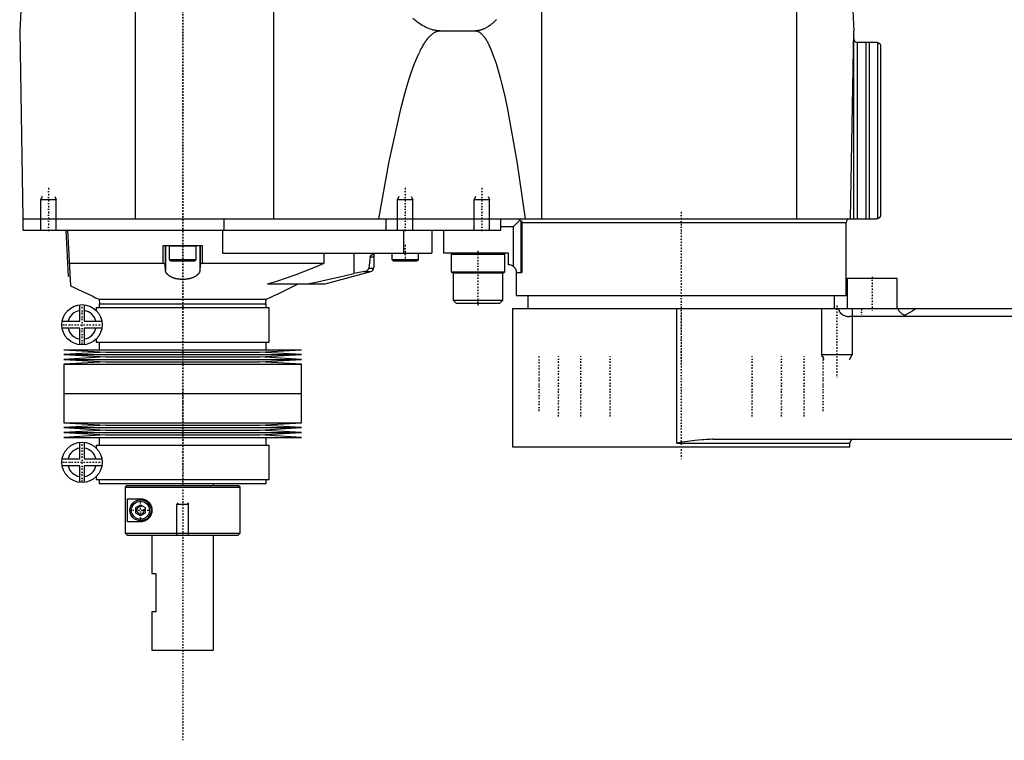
# Model space of a CAD drawing. Extents: x -342 to 171, y -1 to 583.
# Tile 1 of 3: x -342 to -86, y 67 to 254. Entities that reach past the tile are written whole.
import ezdxf

# ---------------------------------------------------------------- set-up
doc = ezdxf.new("R2010")
doc.units = 0
doc.linetypes.add('CENTER', pattern=[1.5, 0.45, -0.5, 0.05, -0.5])
for name, color, linetype in [('AM_0', 7, 'CONTINUOUS'), ('AM_10', 7, 'CONTINUOUS'), ('AM_7', 7, 'CENTER')]:
    doc.layers.add(name, color=color, linetype=linetype)

msp = doc.modelspace()

# ---------------------------------------------------------------- linework, layer by layer
at = {"layer": 'AM_0', "color": 7, "linetype": 'CONTINUOUS'}
for p, q in [((-132.14, 387.81), (-125, 251.5)), ((-276.23, 202.5), (-276.23, 373.93)), ((-312.3, 202.5), (-312.3, 343.66)), ((-339.28, 312.91), (-342.5, 251.5)), ((-206.35, 202.5), (-206.35, 280.58)), ((-139.87, 202.5), (-139.87, 257.5)), ((-342.5, 251.5), (-341.64, 202.5)), ((-232.83, 251.5), (-223.73, 251.5)), ((-125.86, 202.5), (-125, 251.5)), ((-124.98, 202.5), (-124.98, 249.17)), ((-124.11, 248.5), (-124.11, 202.5)), ((-124.03, 248.5), (-119, 248.5)), ((-121.86, 248.5), (-121.86, 202.5)), ((-120.95, 248.5), (-120.95, 202.5)), ((-118.86, 248.49), (-118.86, 202.51)), ((-118, 247.5), (-118, 203.5)), ((-341.64, 202.5), (-341.64, 199.5)), ((-341.64, 202.5), (-119, 202.5)), ((-289.22, 199.5), (-289.22, 202.5)), ((-247, 202.5), (-247, 199.5)), ((-217, 199.5), (-217, 202.5)), ((-217, 200.5), (-213.7, 200.5)), ((-212.08, 202.12), (-213.7, 200.5)), ((-213.7, 190.02), (-213.7, 200.5)), ((-211.7, 188.5), (-211.7, 201.99)), ((-211.57, 201.5), (-127, 201.5)), ((-211.57, 201.5), (-211.57, 188.5)), ((-127, 184.5), (-127, 201.5)), ((-341.64, 199.5), (-217, 199.5)), ((-333, 199.5), (-333.01, 199.51)), ((-330, 199.5), (-330.5, 199.47)), ((-330.5, 199.47), (-329.87, 187.49)), ((-330, 199.5), (-329.24, 185.05)), ((-289.65, 199.5), (-289.65, 193.5)), ((-242.45, 199.5), (-242.45, 193.5)), ((-235, 199.5), (-235, 193.5)), ((-232, 199.5), (-232, 193.5)), ((-305.09, 190.89), (-305.09, 195.5)), ((-305.09, 195.5), (-294.91, 195.5)), ((-304.57, 195.5), (-304.57, 190.4)), ((-304.5, 195.5), (-304.5, 189.07)), ((-303.5, 195.4), (-303.5, 191.9)), ((-303.5, 195.4), (-296.5, 195.4)), ((-296.5, 191.9), (-296.5, 195.4)), ((-295.5, 195.5), (-295.5, 189.07)), ((-295.43, 195.5), (-295.43, 190.4)), ((-294.91, 195.5), (-294.91, 190.89)), ((-289.65, 193.5), (-235, 193.5)), ((-263.1, 190.89), (-263.1, 193.5)), ((-255.34, 193.5), (-255.34, 188.2)), ((-251.1, 192.57), (-251.47, 189.63)), ((-251.1, 192.57), (-250.19, 192.57)), ((-250.19, 193.5), (-250.19, 189.77)), ((-245.5, 193.5), (-245.5, 191.9)), ((-238.5, 191.9), (-238.5, 193.5)), ((-215, 193.5), (-232, 193.5)), ((-229.8, 193.5), (-230, 193.3)), ((-230, 193.3), (-230, 188.7)), ((-230, 193.3), (-216, 193.3)), ((-216, 193.3), (-216.2, 193.5)), ((-216, 188.7), (-216, 193.3)), ((-215, 190.5), (-215, 193.5)), ((-329.55, 190.89), (-305.09, 190.89)), ((-304.5, 189.07), (-304.57, 190.4)), ((-303.5, 191.9), (-303.1, 191.5)), ((-303.5, 191.9), (-296.5, 191.9)), ((-303.1, 191.5), (-296.9, 191.5)), ((-296.9, 191.5), (-296.5, 191.9)), ((-295.43, 190.4), (-295.5, 189.07)), ((-294.91, 190.89), (-263.1, 190.89)), ((-245.5, 191.9), (-245.1, 191.5)), ((-245.5, 191.9), (-238.5, 191.9)), ((-245.1, 191.5), (-238.9, 191.5)), ((-238.9, 191.5), (-238.5, 191.9)), ((-329.37, 187.52), (-329.87, 187.49)), ((-262.87, 185.54), (-250.94, 188.73)), ((-252.63, 188.73), (-255.34, 188.2)), ((-252.63, 188.73), (-250.94, 188.73)), ((-251.47, 189.63), (-250.2, 189.63)), ((-250.2, 189.63), (-250.19, 189.77)), ((-230, 188.7), (-229.8, 188.5)), ((-230, 188.7), (-216, 188.7)), ((-229.8, 188.5), (-216.2, 188.5)), ((-229.4, 188.5), (-229.5, 188.4)), ((-229.5, 188.4), (-229.5, 181.3)), ((-229.5, 188.4), (-216.5, 188.4)), ((-216.5, 188.4), (-216.6, 188.5)), ((-216.5, 181.3), (-216.5, 188.4)), ((-216.2, 188.5), (-216, 188.7)), ((-213, 188.5), (-213, 182.5)), ((-213, 188.5), (-211.57, 188.5)), ((-277.92, 185.5), (-263.13, 185.5)), ((-267.83, 185.5), (-267.5, 185.54)), ((-267.5, 185.54), (-262.87, 185.54)), ((-263.13, 185.5), (-262.87, 185.54)), ((-126.7, 187), (-126.7, 179)), ((-126.7, 187), (-113.7, 187)), ((-113.7, 179), (-113.7, 187)), ((-213, 182.5), (-127.03, 182.5)), ((-210, 182.5), (-210, 179)), ((-130, 179), (-130, 182.5)), ((-127.03, 184.5), (-127, 184.5)), ((-127.03, 182.5), (-127.03, 184.5)), ((-326.85, 175.76), (-326.85, 180.08)), ((-325.65, 180.08), (-325.65, 175.76)), ((-321.75, 180.36), (-321.75, 179.36)), ((-321.75, 180.36), (-278.25, 180.36)), ((-321.74, 181.5), (-321.72, 180.36)), ((-321.74, 181.5), (-278.26, 181.5)), ((-278.28, 180.36), (-278.26, 181.5)), ((-278.25, 179.36), (-278.25, 180.36)), ((-229.5, 181.3), (-228.7, 180.5)), ((-229.5, 181.3), (-216.5, 181.3)), ((-228.7, 180.5), (-217.3, 180.5)), ((-217.3, 180.5), (-216.5, 181.3)), ((-322.55, 179.36), (-322.55, 178.58)), ((-322.55, 179.36), (-277.45, 179.36)), ((-277.45, 170.36), (-277.45, 179.36)), ((-214, 179), (-214, 143)), ((48.5, 179), (-214, 179)), ((-171.16, 144), (-171.16, 179)), ((-331.42, 175.76), (-326.85, 175.76)), ((-325.65, 175.76), (-321.08, 175.76)), ((-55.82, 177), (-126.09, 177)), ((-326.85, 173.96), (-331.42, 173.96)), ((-326.85, 169.64), (-326.85, 173.96)), ((-325.65, 173.96), (-325.65, 169.64)), ((-321.08, 173.96), (-325.65, 173.96)), ((-322.55, 171.14), (-322.55, 170.36)), ((-322.55, 170.36), (-277.45, 170.36)), ((-321.75, 170.36), (-321.75, 168.36)), ((-278.25, 168.36), (-278.25, 170.36)), ((-331, 168.36), (-320, 167.72)), ((-331, 168.36), (-269, 168.36)), ((-320, 167.72), (-331, 167.09)), ((-331, 167.09), (-320, 166.46)), ((-331, 167.09), (-269, 167.09)), ((-320, 167.72), (-280, 167.72)), ((-280, 167.72), (-269, 168.36)), ((-269, 167.09), (-280, 167.72)), ((-280, 166.46), (-269, 167.09)), ((-320, 166.46), (-331, 165.82)), ((-331, 165.82), (-320, 165.19)), ((-331, 165.82), (-269, 165.82)), ((-320, 165.19), (-331, 164.55)), ((-331, 164.55), (-331, 156.93)), ((-331, 164.55), (-269, 164.55)), ((-320, 166.46), (-280, 166.46)), ((-320, 165.19), (-280, 165.19)), ((-269, 165.82), (-280, 166.46)), ((-280, 165.19), (-269, 165.82)), ((-269, 164.55), (-280, 165.19)), ((-269, 156.93), (-269, 164.55)), ((-331, 156.93), (-269, 156.93)), ((-331, 156.93), (-331, 149.31)), ((-331, 156.93), (-269, 156.93)), ((-269, 149.31), (-269, 156.93)), ((-331, 149.31), (-320, 148.68)), ((-331, 149.31), (-269, 149.31)), ((-280, 148.68), (-269, 149.31)), ((-320, 148.68), (-331, 148.04)), ((-331, 148.04), (-320, 147.41)), ((-331, 148.04), (-269, 148.04)), ((-320, 147.41), (-331, 146.77)), ((-331, 146.77), (-320, 146.13)), ((-331, 146.77), (-269, 146.77)), ((-320, 148.68), (-280, 148.68)), ((-320, 147.41), (-280, 147.41)), ((-269, 148.04), (-280, 148.68)), ((-280, 147.41), (-269, 148.04)), ((-269, 146.77), (-280, 147.41)), ((-280, 146.13), (-269, 146.77)), ((-320, 146.13), (-331, 145.5)), ((-331, 145.5), (-269, 145.5)), ((-326.85, 139.9), (-326.85, 144.22)), ((-325.65, 144.22), (-325.65, 139.9)), ((-321.75, 145.5), (-321.75, 143.5)), ((-320, 146.13), (-280, 146.13)), ((-269, 145.5), (-280, 146.13)), ((-278.25, 143.5), (-278.25, 145.5)), ((-171.16, 144), (-126, 144)), ((-161.73, 145), (-53.12, 145)), ((-126, 143), (-126, 144)), ((-322.55, 143.5), (-322.55, 142.72)), ((-322.55, 143.5), (-277.45, 143.5)), ((-277.45, 134.5), (-277.45, 143.5)), ((-214, 143), (-126, 143)), ((-331.42, 139.9), (-326.85, 139.9)), ((-325.65, 139.9), (-321.08, 139.9)), ((-326.85, 138.1), (-331.42, 138.1)), ((-326.85, 133.78), (-326.85, 138.1)), ((-325.65, 138.1), (-325.65, 133.78)), ((-321.08, 138.1), (-325.65, 138.1)), ((-322.55, 135.28), (-322.55, 134.5)), ((-322.55, 134.5), (-277.45, 134.5)), ((-321.75, 134.5), (-321.75, 133.5)), ((-278.25, 133.5), (-278.25, 134.5)), ((-321.75, 133.5), (-278.25, 133.5)), ((-314.48, 133), (-314.98, 132.5)), ((-314.98, 132.5), (-285, 132.5)), ((-314.98, 132.5), (-314.98, 120.5)), ((-314.48, 133), (-285.5, 133)), ((-292, 133), (-292, 133.5)), ((-285, 132.5), (-285.5, 133)), ((-285, 120.5), (-285, 132.5)), ((-314.39, 129.5), (-311, 129.5)), ((-314.39, 123.5), (-314.39, 129.5)), ((-312.25, 127.22), (-311, 127.94)), ((-312.25, 125.78), (-312.25, 127.22)), ((-311, 127.94), (-309.75, 127.22)), ((-309.75, 127.22), (-309.75, 125.78)), ((-311, 123.5), (-314.39, 123.5)), ((-311, 125.06), (-312.25, 125.78)), ((-309.75, 125.78), (-311, 125.06)), ((-314.98, 120.5), (-285, 120.5)), ((-314.48, 120), (-314.98, 120.5)), ((-314.48, 120), (-285.5, 120)), ((-308, 120), (-308, 110)), ((-292, 90), (-292, 120)), ((-285.5, 120), (-285, 120.5)), ((-308, 110), (-307, 110)), ((-307, 110), (-307, 100)), ((-308, 100), (-308, 90)), ((-307, 100), (-308, 100)), ((-308, 90), (-292, 90))]:
    msp.add_line(p, q, dxfattribs=at)
for points in [[(-232.83, 251.5, 0), (-233.03, 251.5, 0), (-233.44, 251.52, 0), (-233.85, 251.57, 0), (-234.05, 251.6, 0), (-234.26, 251.63, 0), (-234.66, 251.71, 0), (-235.07, 251.82, 0), (-235.48, 251.95, 0), (-235.89, 252.09, 0), (-236.3, 252.26, 0), (-236.5, 252.36, 0), (-236.7, 252.45, 0), (-237.11, 252.67, 0), (-237.52, 252.9, 0), (-237.93, 253.15, 0), (-238.33, 253.43, 0), (-238.74, 253.72, 0), (-238.94, 253.88, 0), (-239.15, 254.04, 0), (-239.55, 254.38, 0), (-239.96, 254.74, 0)], [(-218.15, 254.47, 0), (-218.31, 254.3, 0), (-218.39, 254.22, 0), (-218.48, 254.14, 0), (-218.64, 253.98, 0), (-218.8, 253.82, 0), (-218.96, 253.68, 0), (-219.12, 253.53, 0), (-219.28, 253.39, 0), (-219.36, 253.32, 0), (-219.44, 253.26, 0), (-219.61, 253.13, 0), (-219.77, 253, 0), (-219.93, 252.88, 0), (-220.09, 252.77, 0), (-220.25, 252.66, 0), (-220.33, 252.6, 0), (-220.41, 252.55, 0), (-220.58, 252.45, 0), (-220.74, 252.36, 0), (-220.82, 252.31, 0), (-220.9, 252.27, 0), (-221.06, 252.18, 0), (-221.22, 252.1, 0), (-221.3, 252.06, 0), (-221.38, 252.03, 0), (-221.55, 251.96, 0), (-221.71, 251.89, 0), (-221.87, 251.83, 0), (-222.03, 251.78, 0), (-222.19, 251.73, 0), (-222.27, 251.7, 0), (-222.36, 251.68, 0), (-222.52, 251.64, 0), (-222.68, 251.61, 0), (-222.84, 251.58, 0), (-223, 251.55, 0), (-223.16, 251.53, 0), (-223.24, 251.52, 0), (-223.33, 251.52, 0), (-223.49, 251.51, 0), (-223.65, 251.5, 0), (-223.73, 251.5, 0)], [(-248.83, 202.5, 0), (-246.17, 217.46, 0), (-243.06, 231.49, 0), (-242.17, 234.82, 0), (-241.28, 237.84, 0), (-240.84, 239.24, 0), (-240.39, 240.57, 0), (-239.51, 242.99, 0), (-238.62, 245.11, 0), (-238.1, 246.2, 0), (-237.95, 246.5, 0), (-237.8, 246.78, 0), (-237.73, 246.92, 0), (-237.65, 247.06, 0), (-237.5, 247.33, 0), (-237.36, 247.59, 0), (-237.21, 247.84, 0), (-237.06, 248.08, 0), (-236.91, 248.32, 0), (-236.84, 248.43, 0), (-236.76, 248.55, 0), (-236.61, 248.77, 0), (-236.47, 248.98, 0), (-236.32, 249.18, 0), (-236.17, 249.37, 0), (-236.02, 249.56, 0), (-235.95, 249.65, 0), (-235.87, 249.73, 0), (-235.72, 249.9, 0), (-235.58, 250.06, 0), (-235.5, 250.14, 0), (-235.43, 250.21, 0), (-235.28, 250.36, 0), (-235.13, 250.49, 0), (-235.06, 250.55, 0), (-234.98, 250.62, 0), (-234.83, 250.73, 0), (-234.68, 250.84, 0), (-234.54, 250.94, 0), (-234.39, 251.04, 0), (-234.24, 251.12, 0), (-234.17, 251.16, 0), (-234.09, 251.2, 0), (-233.94, 251.26, 0), (-233.79, 251.32, 0), (-233.65, 251.37, 0), (-233.5, 251.41, 0), (-233.35, 251.45, 0), (-233.28, 251.46, 0), (-233.2, 251.47, 0), (-233.05, 251.49, 0), (-232.9, 251.5, 0), (-232.83, 251.5, 0)], [(-223.73, 251.5, 0), (-223.67, 251.5, 0), (-223.55, 251.49, 0), (-223.43, 251.47, 0), (-223.37, 251.46, 0), (-223.31, 251.45, 0), (-223.19, 251.41, 0), (-223.06, 251.37, 0), (-222.94, 251.32, 0), (-222.82, 251.26, 0), (-222.7, 251.2, 0), (-222.64, 251.16, 0), (-222.58, 251.12, 0), (-222.46, 251.04, 0), (-222.34, 250.94, 0), (-222.22, 250.84, 0), (-222.1, 250.73, 0), (-221.97, 250.62, 0), (-221.91, 250.55, 0), (-221.85, 250.49, 0), (-221.73, 250.35, 0), (-221.61, 250.21, 0), (-221.55, 250.14, 0), (-221.49, 250.06, 0), (-221.37, 249.9, 0), (-221.25, 249.73, 0), (-221.19, 249.64, 0), (-221.13, 249.56, 0), (-221.01, 249.37, 0), (-220.88, 249.18, 0), (-220.76, 248.97, 0), (-220.64, 248.76, 0), (-220.52, 248.55, 0), (-220.46, 248.43, 0), (-220.4, 248.32, 0), (-220.28, 248.08, 0), (-220.16, 247.84, 0), (-219.73, 246.92, 0), (-219.01, 245.1, 0), (-218.28, 242.98, 0), (-217.56, 240.56, 0), (-217.2, 239.24, 0), (-216.83, 237.84, 0), (-216.11, 234.81, 0), (-215.38, 231.48, 0), (-212.85, 217.46, 0), (-210.69, 202.5, 0)], [(-124.98, 249.17, 0), (-124.98, 249.17, 0), (-124.98, 249.17, 0), (-124.98, 249.17, 0), (-124.98, 249.16, 0), (-124.98, 249.16, 0), (-124.97, 249.16, 0), (-124.97, 249.16, 0), (-124.97, 249.15, 0), (-124.97, 249.15, 0), (-124.97, 249.14, 0), (-124.97, 249.14, 0), (-124.97, 249.14, 0), (-124.96, 249.13, 0), (-124.96, 249.13, 0), (-124.96, 249.12, 0), (-124.96, 249.11, 0), (-124.95, 249.11, 0), (-124.95, 249.1, 0), (-124.95, 249.1, 0), (-124.95, 249.09, 0), (-124.95, 249.09, 0), (-124.94, 249.08, 0), (-124.94, 249.08, 0), (-124.94, 249.07, 0), (-124.94, 249.07, 0), (-124.93, 249.06, 0), (-124.93, 249.06, 0), (-124.93, 249.05, 0), (-124.92, 249.04, 0), (-124.91, 249.02, 0), (-124.88, 248.97, 0), (-124.85, 248.92, 0), (-124.81, 248.87, 0), (-124.77, 248.82, 0), (-124.74, 248.79, 0), (-124.72, 248.77, 0), (-124.69, 248.74, 0), (-124.68, 248.74, 0), (-124.67, 248.73, 0), (-124.67, 248.72, 0), (-124.66, 248.72, 0), (-124.65, 248.71, 0), (-124.64, 248.71, 0), (-124.63, 248.7, 0), (-124.62, 248.69, 0), (-124.61, 248.68, 0), (-124.61, 248.68, 0), (-124.6, 248.68, 0), (-124.59, 248.67, 0), (-124.58, 248.66, 0), (-124.57, 248.66, 0), (-124.56, 248.65, 0), (-124.55, 248.64, 0), (-124.54, 248.64, 0), (-124.54, 248.64, 0), (-124.53, 248.63, 0), (-124.52, 248.62, 0), (-124.5, 248.62, 0), (-124.49, 248.61, 0), (-124.48, 248.6, 0), (-124.47, 248.6, 0), (-124.47, 248.6, 0), (-124.46, 248.59, 0), (-124.44, 248.59, 0), (-124.43, 248.58, 0), (-124.42, 248.58, 0), (-124.41, 248.57, 0), (-124.4, 248.57, 0), (-124.39, 248.57, 0), (-124.38, 248.56, 0), (-124.37, 248.56, 0), (-124.36, 248.55, 0), (-124.35, 248.55, 0), (-124.34, 248.55, 0), (-124.33, 248.54, 0), (-124.32, 248.54, 0), (-124.31, 248.54, 0), (-124.3, 248.54, 0), (-124.29, 248.53, 0), (-124.27, 248.53, 0), (-124.26, 248.53, 0), (-124.25, 248.52, 0), (-124.24, 248.52, 0), (-124.23, 248.52, 0), (-124.22, 248.52, 0), (-124.2, 248.51, 0), (-124.19, 248.51, 0), (-124.18, 248.51, 0), (-124.16, 248.51, 0), (-124.16, 248.51, 0), (-124.15, 248.51, 0), (-124.13, 248.5, 0), (-124.12, 248.5, 0), (-124.11, 248.5, 0)], [(-124.11, 248.5, 0), (-124.1, 248.5, 0), (-124.07, 248.5, 0), (-124.05, 248.5, 0), (-124.03, 248.5, 0)], [(-119, 248.5, 0), (-118.98, 248.5, 0), (-118.93, 248.5, 0), (-118.88, 248.49, 0), (-118.86, 248.49, 0)], [(-118.86, 248.49, 0), (-118.85, 248.49, 0), (-118.84, 248.49, 0), (-118.82, 248.48, 0), (-118.82, 248.48, 0), (-118.81, 248.48, 0), (-118.79, 248.48, 0), (-118.78, 248.47, 0), (-118.76, 248.47, 0), (-118.75, 248.47, 0), (-118.73, 248.46, 0), (-118.72, 248.46, 0), (-118.72, 248.46, 0), (-118.7, 248.45, 0), (-118.69, 248.45, 0), (-118.67, 248.45, 0), (-118.66, 248.44, 0), (-118.64, 248.43, 0), (-118.64, 248.43, 0), (-118.63, 248.43, 0), (-118.62, 248.42, 0), (-118.6, 248.42, 0), (-118.6, 248.41, 0), (-118.59, 248.41, 0), (-118.57, 248.41, 0), (-118.56, 248.4, 0), (-118.55, 248.4, 0), (-118.55, 248.39, 0), (-118.54, 248.39, 0), (-118.52, 248.38, 0), (-118.51, 248.37, 0), (-118.5, 248.36, 0), (-118.49, 248.36, 0), (-118.48, 248.35, 0), (-118.47, 248.35, 0), (-118.46, 248.34, 0), (-118.45, 248.34, 0), (-118.44, 248.33, 0), (-118.43, 248.32, 0), (-118.42, 248.31, 0), (-118.41, 248.31, 0), (-118.41, 248.3, 0), (-118.39, 248.3, 0), (-118.38, 248.29, 0), (-118.37, 248.28, 0), (-118.36, 248.27, 0), (-118.35, 248.26, 0), (-118.35, 248.26, 0), (-118.34, 248.25, 0), (-118.33, 248.25, 0), (-118.32, 248.24, 0), (-118.31, 248.23, 0), (-118.3, 248.22, 0), (-118.3, 248.21, 0), (-118.29, 248.21, 0), (-118.29, 248.2, 0), (-118.28, 248.19, 0), (-118.27, 248.18, 0), (-118.24, 248.15, 0), (-118.21, 248.12, 0), (-118.19, 248.09, 0), (-118.15, 248.03, 0), (-118.11, 247.96, 0), (-118.08, 247.9, 0), (-118.06, 247.83, 0), (-118.04, 247.8, 0), (-118.04, 247.78, 0), (-118.04, 247.77, 0), (-118.04, 247.77, 0), (-118.03, 247.76, 0), (-118.03, 247.75, 0), (-118.03, 247.74, 0), (-118.03, 247.73, 0), (-118.03, 247.73, 0), (-118.02, 247.71, 0), (-118.02, 247.7, 0), (-118.02, 247.7, 0), (-118.02, 247.69, 0), (-118.02, 247.68, 0), (-118.01, 247.67, 0), (-118.01, 247.65, 0), (-118.01, 247.64, 0), (-118.01, 247.63, 0), (-118.01, 247.62, 0), (-118.01, 247.62, 0), (-118.01, 247.6, 0), (-118, 247.59, 0), (-118, 247.58, 0), (-118, 247.56, 0), (-118, 247.55, 0), (-118, 247.54, 0), (-118, 247.54, 0), (-118, 247.52, 0), (-118, 247.51, 0), (-118, 247.5, 0)], [(-118.86, 248.49, 0), (-118.85, 248.49, 0), (-118.84, 248.49, 0), (-118.82, 248.48, 0), (-118.82, 248.48, 0), (-118.81, 248.48, 0), (-118.79, 248.48, 0), (-118.78, 248.47, 0), (-118.76, 248.47, 0), (-118.75, 248.47, 0), (-118.73, 248.46, 0), (-118.72, 248.46, 0), (-118.72, 248.46, 0), (-118.7, 248.45, 0), (-118.69, 248.45, 0), (-118.67, 248.45, 0), (-118.66, 248.44, 0), (-118.64, 248.43, 0), (-118.64, 248.43, 0), (-118.63, 248.43, 0), (-118.62, 248.42, 0), (-118.6, 248.42, 0), (-118.6, 248.41, 0), (-118.59, 248.41, 0), (-118.57, 248.41, 0), (-118.56, 248.4, 0), (-118.55, 248.4, 0), (-118.55, 248.39, 0), (-118.54, 248.39, 0), (-118.52, 248.38, 0), (-118.51, 248.37, 0), (-118.5, 248.36, 0), (-118.49, 248.36, 0), (-118.48, 248.35, 0), (-118.47, 248.35, 0), (-118.46, 248.34, 0), (-118.45, 248.34, 0), (-118.44, 248.33, 0), (-118.43, 248.32, 0), (-118.42, 248.31, 0), (-118.41, 248.31, 0), (-118.41, 248.3, 0), (-118.39, 248.3, 0), (-118.38, 248.29, 0), (-118.37, 248.28, 0), (-118.36, 248.27, 0), (-118.35, 248.26, 0), (-118.35, 248.26, 0), (-118.34, 248.25, 0), (-118.33, 248.25, 0), (-118.32, 248.24, 0), (-118.31, 248.23, 0), (-118.3, 248.22, 0), (-118.3, 248.21, 0), (-118.29, 248.21, 0), (-118.29, 248.2, 0), (-118.28, 248.19, 0), (-118.27, 248.18, 0), (-118.24, 248.15, 0), (-118.21, 248.12, 0), (-118.19, 248.09, 0), (-118.15, 248.03, 0), (-118.11, 247.96, 0), (-118.08, 247.9, 0), (-118.06, 247.83, 0), (-118.04, 247.8, 0), (-118.04, 247.78, 0), (-118.04, 247.77, 0), (-118.04, 247.77, 0), (-118.03, 247.76, 0), (-118.03, 247.75, 0), (-118.03, 247.74, 0), (-118.03, 247.73, 0), (-118.03, 247.73, 0), (-118.02, 247.71, 0), (-118.02, 247.7, 0), (-118.02, 247.7, 0), (-118.02, 247.69, 0), (-118.02, 247.68, 0), (-118.01, 247.67, 0), (-118.01, 247.65, 0), (-118.01, 247.64, 0), (-118.01, 247.63, 0), (-118.01, 247.62, 0), (-118.01, 247.62, 0), (-118.01, 247.6, 0), (-118, 247.59, 0), (-118, 247.58, 0), (-118, 247.56, 0), (-118, 247.55, 0), (-118, 247.54, 0), (-118, 247.54, 0), (-118, 247.52, 0), (-118, 247.51, 0), (-118, 247.5, 0)], [(-118, 203.5, 0), (-118, 203.49, 0), (-118, 203.48, 0), (-118, 203.46, 0), (-118, 203.46, 0), (-118, 203.45, 0), (-118, 203.44, 0), (-118, 203.42, 0), (-118, 203.41, 0), (-118.01, 203.4, 0), (-118.01, 203.38, 0), (-118.01, 203.38, 0), (-118.01, 203.37, 0), (-118.01, 203.36, 0), (-118.01, 203.35, 0), (-118.01, 203.33, 0), (-118.02, 203.32, 0), (-118.02, 203.31, 0), (-118.02, 203.3, 0), (-118.02, 203.3, 0), (-118.02, 203.29, 0), (-118.03, 203.27, 0), (-118.03, 203.27, 0), (-118.03, 203.26, 0), (-118.03, 203.25, 0), (-118.03, 203.24, 0), (-118.04, 203.23, 0), (-118.04, 203.23, 0), (-118.04, 203.22, 0), (-118.04, 203.2, 0), (-118.06, 203.17, 0), (-118.08, 203.1, 0), (-118.11, 203.04, 0), (-118.15, 202.97, 0), (-118.19, 202.91, 0), (-118.21, 202.88, 0), (-118.24, 202.85, 0), (-118.27, 202.82, 0), (-118.28, 202.81, 0), (-118.29, 202.8, 0), (-118.29, 202.79, 0), (-118.3, 202.79, 0), (-118.3, 202.78, 0), (-118.31, 202.77, 0), (-118.32, 202.76, 0), (-118.33, 202.75, 0), (-118.34, 202.75, 0), (-118.35, 202.74, 0), (-118.35, 202.74, 0), (-118.36, 202.73, 0), (-118.37, 202.72, 0), (-118.38, 202.71, 0), (-118.39, 202.7, 0), (-118.41, 202.7, 0), (-118.41, 202.69, 0), (-118.42, 202.69, 0), (-118.43, 202.68, 0), (-118.44, 202.67, 0), (-118.45, 202.66, 0), (-118.46, 202.66, 0), (-118.47, 202.65, 0), (-118.48, 202.65, 0), (-118.49, 202.64, 0), (-118.5, 202.64, 0), (-118.51, 202.63, 0), (-118.52, 202.62, 0), (-118.54, 202.61, 0), (-118.55, 202.61, 0), (-118.55, 202.6, 0), (-118.56, 202.6, 0), (-118.57, 202.59, 0), (-118.59, 202.59, 0), (-118.6, 202.59, 0), (-118.6, 202.58, 0), (-118.62, 202.58, 0), (-118.63, 202.57, 0), (-118.64, 202.57, 0), (-118.64, 202.57, 0), (-118.66, 202.56, 0), (-118.67, 202.55, 0), (-118.69, 202.55, 0), (-118.7, 202.55, 0), (-118.72, 202.54, 0), (-118.72, 202.54, 0), (-118.73, 202.54, 0), (-118.75, 202.53, 0), (-118.76, 202.53, 0), (-118.78, 202.53, 0), (-118.79, 202.52, 0), (-118.81, 202.52, 0), (-118.82, 202.52, 0), (-118.82, 202.52, 0), (-118.84, 202.51, 0), (-118.85, 202.51, 0), (-118.86, 202.51, 0)], [(-212.6, 202.5, 0), (-212.59, 202.5, 0), (-212.55, 202.5, 0), (-212.52, 202.49, 0), (-212.51, 202.49, 0), (-212.49, 202.49, 0), (-212.46, 202.48, 0), (-212.43, 202.46, 0), (-212.39, 202.45, 0), (-212.36, 202.43, 0), (-212.33, 202.42, 0), (-212.32, 202.4, 0), (-212.3, 202.39, 0), (-212.27, 202.37, 0), (-212.24, 202.34, 0), (-212.22, 202.32, 0), (-212.19, 202.29, 0), (-212.16, 202.25, 0), (-212.15, 202.24, 0), (-212.14, 202.22, 0), (-212.11, 202.18, 0), (-212.09, 202.14, 0), (-212.08, 202.12, 0)], [(-212.08, 202.12, 0), (-212.06, 202.1, 0), (-212.02, 202.06, 0), (-211.98, 202.02, 0), (-211.96, 202.01, 0), (-211.94, 201.99, 0), (-211.9, 201.95, 0), (-211.87, 201.92, 0), (-211.85, 201.91, 0), (-211.85, 201.9, 0), (-211.84, 201.9, 0), (-211.84, 201.9, 0), (-211.84, 201.89, 0), (-211.83, 201.89, 0), (-211.83, 201.89, 0), (-211.83, 201.88, 0), (-211.82, 201.88, 0), (-211.82, 201.87, 0), (-211.81, 201.87, 0), (-211.81, 201.87, 0), (-211.81, 201.87, 0), (-211.8, 201.87, 0), (-211.8, 201.86, 0), (-211.8, 201.86, 0), (-211.79, 201.86, 0), (-211.79, 201.86, 0), (-211.79, 201.86, 0), (-211.78, 201.86, 0), (-211.78, 201.85, 0), (-211.78, 201.85, 0), (-211.78, 201.85, 0), (-211.77, 201.85, 0), (-211.77, 201.85, 0), (-211.77, 201.85, 0), (-211.77, 201.85, 0), (-211.76, 201.85, 0), (-211.76, 201.85, 0), (-211.76, 201.85, 0), (-211.76, 201.85, 0), (-211.75, 201.85, 0), (-211.75, 201.85, 0), (-211.75, 201.85, 0), (-211.75, 201.85, 0), (-211.75, 201.85, 0), (-211.74, 201.85, 0), (-211.74, 201.86, 0), (-211.74, 201.86, 0), (-211.74, 201.86, 0), (-211.74, 201.86, 0), (-211.73, 201.86, 0), (-211.73, 201.86, 0), (-211.73, 201.87, 0), (-211.73, 201.87, 0), (-211.73, 201.87, 0), (-211.72, 201.87, 0), (-211.72, 201.87, 0), (-211.72, 201.88, 0), (-211.72, 201.88, 0), (-211.72, 201.89, 0), (-211.71, 201.91, 0), (-211.71, 201.92, 0), (-211.7, 201.93, 0), (-211.7, 201.96, 0), (-211.7, 201.98, 0), (-211.7, 201.99, 0)], [(-211.7, 201.99, 0), (-211.69, 201.97, 0), (-211.68, 201.95, 0), (-211.67, 201.92, 0), (-211.66, 201.91, 0), (-211.66, 201.9, 0), (-211.64, 201.87, 0), (-211.63, 201.85, 0), (-211.62, 201.82, 0), (-211.62, 201.8, 0), (-211.61, 201.77, 0), (-211.6, 201.75, 0), (-211.6, 201.74, 0), (-211.59, 201.71, 0), (-211.59, 201.68, 0), (-211.58, 201.65, 0), (-211.58, 201.63, 0), (-211.57, 201.6, 0), (-211.57, 201.58, 0), (-211.57, 201.57, 0), (-211.57, 201.54, 0), (-211.57, 201.51, 0), (-211.57, 201.5, 0)], [(-118.86, 202.51, 0), (-118.88, 202.51, 0), (-118.93, 202.5, 0), (-118.98, 202.5, 0), (-119, 202.5, 0)], [(-251.1, 192.57, 0), (-251.1, 192.57, 0), (-251.1, 192.58, 0), (-251.1, 192.58, 0), (-251.1, 192.58, 0), (-251.1, 192.58, 0), (-251.1, 192.59, 0), (-251.1, 192.59, 0), (-251.1, 192.59, 0), (-251.09, 192.6, 0), (-251.09, 192.6, 0), (-251.09, 192.6, 0), (-251.09, 192.6, 0), (-251.09, 192.61, 0), (-251.09, 192.61, 0), (-251.09, 192.61, 0), (-251.09, 192.62, 0), (-251.09, 192.62, 0), (-251.09, 192.62, 0), (-251.09, 192.62, 0), (-251.09, 192.63, 0), (-251.09, 192.63, 0), (-251.09, 192.63, 0), (-251.08, 192.64, 0), (-251.08, 192.66, 0), (-251.07, 192.68, 0), (-251.07, 192.7, 0), (-251.06, 192.71, 0), (-251.05, 192.73, 0), (-251.05, 192.74, 0), (-251.05, 192.74, 0), (-251.04, 192.76, 0), (-251.03, 192.77, 0), (-251.02, 192.79, 0), (-251.01, 192.8, 0), (-251.01, 192.81, 0), (-251, 192.82, 0), (-251, 192.83, 0), (-250.99, 192.84, 0), (-250.98, 192.85, 0), (-250.97, 192.86, 0), (-250.97, 192.86, 0), (-250.96, 192.88, 0), (-250.95, 192.89, 0), (-250.94, 192.9, 0), (-250.94, 192.9, 0), (-250.93, 192.91, 0), (-250.92, 192.93, 0), (-250.91, 192.94, 0), (-250.9, 192.95, 0), (-250.88, 192.96, 0), (-250.88, 192.96, 0), (-250.87, 192.97, 0), (-250.86, 192.98, 0), (-250.85, 192.99, 0), (-250.8, 193.03, 0), (-250.72, 193.08, 0), (-250.64, 193.12, 0), (-250.56, 193.16, 0), (-250.53, 193.17, 0), (-250.49, 193.19, 0), (-250.42, 193.2, 0), (-250.37, 193.22, 0), (-250.32, 193.22, 0), (-250.28, 193.22, 0), (-250.24, 193.21, 0), (-250.23, 193.2, 0), (-250.22, 193.19, 0), (-250.2, 193.17, 0), (-250.19, 193.13, 0), (-250.19, 193.11, 0)], [(-304.57, 190.4, 0), (-304.57, 190.42, 0), (-304.58, 190.45, 0), (-304.58, 190.48, 0), (-304.59, 190.49, 0), (-304.6, 190.51, 0), (-304.61, 190.54, 0), (-304.63, 190.57, 0), (-304.65, 190.6, 0), (-304.67, 190.63, 0), (-304.7, 190.66, 0), (-304.71, 190.67, 0), (-304.73, 190.69, 0), (-304.76, 190.71, 0), (-304.8, 190.74, 0), (-304.83, 190.77, 0), (-304.87, 190.79, 0), (-304.92, 190.82, 0), (-304.94, 190.83, 0), (-304.96, 190.84, 0), (-305.01, 190.86, 0), (-305.07, 190.88, 0), (-305.09, 190.89, 0)], [(-294.91, 190.89, 0), (-294.93, 190.88, 0), (-294.99, 190.86, 0), (-295.03, 190.84, 0), (-295.06, 190.83, 0), (-295.08, 190.82, 0), (-295.12, 190.79, 0), (-295.17, 190.77, 0), (-295.2, 190.74, 0), (-295.24, 190.71, 0), (-295.27, 190.69, 0), (-295.29, 190.67, 0), (-295.3, 190.66, 0), (-295.33, 190.63, 0), (-295.35, 190.6, 0), (-295.37, 190.57, 0), (-295.39, 190.54, 0), (-295.4, 190.51, 0), (-295.41, 190.49, 0), (-295.42, 190.48, 0), (-295.42, 190.45, 0), (-295.43, 190.42, 0), (-295.43, 190.4, 0)], [(-277.92, 185.5, 0), (-275.41, 186.24, 0), (-270.43, 187.93, 0), (-265.52, 189.86, 0), (-263.1, 190.89, 0)], [(-213.7, 190.02, 0), (-213.66, 189.99, 0), (-213.59, 189.92, 0), (-213.53, 189.85, 0), (-213.5, 189.82, 0), (-213.47, 189.78, 0), (-213.41, 189.71, 0), (-213.35, 189.63, 0), (-213.3, 189.55, 0), (-213.25, 189.46, 0), (-213.2, 189.38, 0), (-213.18, 189.34, 0), (-213.16, 189.29, 0), (-213.13, 189.2, 0), (-213.1, 189.11, 0), (-213.07, 189.02, 0), (-213.05, 188.92, 0), (-213.03, 188.83, 0), (-213.02, 188.78, 0), (-213.01, 188.74, 0), (-213.01, 188.64, 0), (-213, 188.55, 0), (-213, 188.5, 0)], [(-295.5, 189.07, 0), (-295.5, 189.03, 0), (-295.51, 188.97, 0), (-295.52, 188.91, 0), (-295.53, 188.87, 0), (-295.53, 188.84, 0), (-295.55, 188.78, 0), (-295.57, 188.71, 0), (-295.59, 188.65, 0), (-295.62, 188.59, 0), (-295.65, 188.52, 0), (-295.67, 188.49, 0), (-295.68, 188.46, 0), (-295.72, 188.4, 0), (-295.76, 188.33, 0), (-295.8, 188.27, 0), (-295.85, 188.21, 0), (-295.9, 188.15, 0), (-295.92, 188.12, 0), (-295.95, 188.09, 0), (-296.01, 188.03, 0), (-296.06, 187.97, 0), (-296.09, 187.94, 0), (-296.13, 187.91, 0), (-296.19, 187.85, 0), (-296.26, 187.79, 0), (-296.29, 187.77, 0), (-296.33, 187.74, 0), (-296.4, 187.68, 0), (-296.48, 187.63, 0), (-296.56, 187.57, 0), (-296.65, 187.52, 0), (-296.73, 187.47, 0), (-296.78, 187.44, 0), (-296.82, 187.42, 0), (-296.91, 187.37, 0), (-297.01, 187.32, 0), (-297.1, 187.27, 0), (-297.21, 187.22, 0), (-297.31, 187.18, 0), (-297.36, 187.16, 0), (-297.41, 187.14, 0), (-297.52, 187.09, 0), (-297.63, 187.05, 0), (-297.75, 187.02, 0), (-297.86, 186.98, 0), (-297.98, 186.95, 0), (-298.04, 186.93, 0), (-298.1, 186.91, 0), (-298.22, 186.88, 0), (-298.34, 186.85, 0), (-298.47, 186.83, 0), (-298.6, 186.8, 0), (-298.72, 186.78, 0), (-298.79, 186.77, 0), (-298.85, 186.76, 0), (-298.99, 186.74, 0), (-299.12, 186.72, 0), (-299.25, 186.71, 0), (-299.39, 186.7, 0), (-299.52, 186.69, 0), (-299.59, 186.68, 0), (-299.66, 186.68, 0), (-299.79, 186.67, 0), (-299.93, 186.67, 0), (-300, 186.67, 0), (-300.07, 186.67, 0), (-300.2, 186.67, 0), (-300.34, 186.68, 0), (-300.41, 186.68, 0), (-300.48, 186.69, 0), (-300.61, 186.7, 0), (-300.75, 186.71, 0), (-300.88, 186.72, 0), (-301.01, 186.74, 0), (-301.15, 186.76, 0), (-301.21, 186.77, 0), (-301.28, 186.78, 0), (-301.4, 186.8, 0), (-301.53, 186.82, 0), (-301.66, 186.85, 0), (-301.78, 186.88, 0), (-301.9, 186.91, 0), (-301.96, 186.93, 0), (-302.02, 186.95, 0), (-302.14, 186.98, 0), (-302.25, 187.02, 0), (-302.37, 187.05, 0), (-302.48, 187.09, 0), (-302.59, 187.14, 0), (-302.64, 187.16, 0), (-302.69, 187.18, 0), (-302.79, 187.22, 0), (-302.89, 187.27, 0), (-302.99, 187.32, 0), (-303.09, 187.37, 0), (-303.18, 187.42, 0), (-303.22, 187.44, 0), (-303.27, 187.47, 0), (-303.35, 187.52, 0), (-303.44, 187.57, 0), (-303.52, 187.63, 0), (-303.6, 187.68, 0), (-303.67, 187.74, 0), (-303.71, 187.77, 0), (-303.74, 187.79, 0), (-303.81, 187.85, 0), (-303.87, 187.91, 0), (-303.91, 187.94, 0), (-303.94, 187.97, 0), (-303.99, 188.03, 0), (-304.05, 188.09, 0), (-304.08, 188.12, 0), (-304.1, 188.15, 0), (-304.15, 188.21, 0), (-304.2, 188.27, 0), (-304.24, 188.33, 0), (-304.28, 188.4, 0), (-304.32, 188.46, 0), (-304.33, 188.49, 0), (-304.35, 188.52, 0), (-304.38, 188.59, 0), (-304.41, 188.65, 0), (-304.43, 188.71, 0), (-304.45, 188.78, 0), (-304.47, 188.84, 0), (-304.47, 188.87, 0), (-304.48, 188.91, 0), (-304.49, 188.97, 0), (-304.5, 189.03, 0), (-304.5, 189.07, 0)], [(-267.5, 185.54, 0), (-265.65, 185.91, 0), (-261.77, 186.75, 0), (-257.57, 187.69, 0), (-255.34, 188.2, 0)], [(-252.63, 188.73, 0), (-252.58, 188.74, 0), (-252.47, 188.77, 0), (-252.37, 188.8, 0), (-252.32, 188.81, 0), (-252.27, 188.83, 0), (-252.18, 188.87, 0), (-252.1, 188.91, 0), (-252.01, 188.95, 0), (-251.94, 189, 0), (-251.87, 189.04, 0), (-251.83, 189.07, 0), (-251.8, 189.09, 0), (-251.74, 189.15, 0), (-251.69, 189.2, 0), (-251.64, 189.26, 0), (-251.61, 189.29, 0), (-251.6, 189.3, 0), (-251.6, 189.31, 0), (-251.59, 189.31, 0), (-251.59, 189.32, 0), (-251.58, 189.33, 0), (-251.58, 189.34, 0), (-251.57, 189.35, 0), (-251.56, 189.36, 0), (-251.56, 189.37, 0), (-251.55, 189.37, 0), (-251.55, 189.38, 0), (-251.55, 189.39, 0), (-251.54, 189.4, 0), (-251.54, 189.4, 0), (-251.54, 189.41, 0), (-251.53, 189.42, 0), (-251.52, 189.43, 0), (-251.52, 189.44, 0), (-251.52, 189.44, 0), (-251.51, 189.45, 0), (-251.51, 189.47, 0), (-251.5, 189.48, 0), (-251.5, 189.49, 0), (-251.5, 189.5, 0), (-251.49, 189.51, 0), (-251.49, 189.51, 0), (-251.49, 189.53, 0), (-251.48, 189.54, 0), (-251.48, 189.55, 0), (-251.48, 189.57, 0), (-251.47, 189.58, 0), (-251.47, 189.59, 0), (-251.47, 189.59, 0), (-251.47, 189.61, 0), (-251.47, 189.62, 0), (-251.47, 189.63, 0)], [(-128.93, 179, 0), (-128.93, 178.98, 0), (-128.93, 178.95, 0), (-128.93, 178.91, 0), (-128.93, 178.9, 0), (-128.93, 178.88, 0), (-128.92, 178.85, 0), (-128.92, 178.81, 0), (-128.91, 178.77, 0), (-128.91, 178.74, 0), (-128.9, 178.7, 0), (-128.89, 178.69, 0), (-128.89, 178.67, 0), (-128.88, 178.63, 0), (-128.87, 178.6, 0), (-128.86, 178.56, 0), (-128.85, 178.53, 0), (-128.84, 178.5, 0), (-128.83, 178.48, 0), (-128.82, 178.46, 0), (-128.81, 178.43, 0), (-128.8, 178.4, 0), (-128.79, 178.38, 0), (-128.78, 178.37, 0), (-128.77, 178.34, 0), (-128.75, 178.31, 0), (-128.74, 178.29, 0), (-128.74, 178.28, 0), (-128.72, 178.25, 0), (-128.7, 178.22, 0), (-128.68, 178.19, 0), (-128.66, 178.16, 0), (-128.64, 178.13, 0), (-128.63, 178.11, 0), (-128.62, 178.1, 0), (-128.6, 178.07, 0), (-128.58, 178.04, 0), (-128.56, 178.01, 0), (-128.53, 177.99, 0), (-128.51, 177.96, 0), (-128.5, 177.94, 0), (-128.48, 177.93, 0), (-128.46, 177.9, 0), (-128.43, 177.88, 0), (-128.41, 177.85, 0), (-128.38, 177.83, 0), (-128.36, 177.8, 0), (-128.35, 177.79, 0), (-128.33, 177.78, 0), (-128.31, 177.76, 0), (-128.28, 177.73, 0), (-128.25, 177.71, 0), (-128.23, 177.69, 0), (-128.2, 177.67, 0), (-128.19, 177.66, 0), (-128.17, 177.65, 0), (-128.15, 177.63, 0), (-128.12, 177.61, 0), (-128.09, 177.59, 0), (-128.06, 177.57, 0), (-128.03, 177.55, 0), (-128.02, 177.54, 0), (-128, 177.53, 0), (-127.97, 177.51, 0), (-127.94, 177.49, 0), (-127.93, 177.48, 0), (-127.91, 177.47, 0), (-127.88, 177.45, 0), (-127.85, 177.43, 0), (-127.83, 177.43, 0), (-127.82, 177.42, 0), (-127.78, 177.4, 0), (-127.75, 177.38, 0), (-127.64, 177.33, 0), (-127.44, 177.24, 0), (-127.25, 177.18, 0), (-127.05, 177.12, 0), (-126.84, 177.07, 0), (-126.73, 177.05, 0), (-126.62, 177.04, 0), (-126.4, 177.01, 0), (-126.19, 177, 0), (-126.09, 177, 0)], [(-113.5, 179, 0), (-113.5, 179, 0), (-113.5, 179, 0), (-113.5, 179, 0), (-113.5, 179, 0), (-113.5, 179, 0), (-113.5, 179, 0), (-113.5, 178.99, 0), (-113.5, 178.99, 0), (-113.5, 178.99, 0), (-113.5, 178.99, 0), (-113.5, 178.99, 0), (-113.5, 178.99, 0), (-113.5, 178.99, 0), (-113.5, 178.99, 0), (-113.5, 178.99, 0), (-113.5, 178.99, 0), (-113.5, 178.99, 0), (-113.5, 178.99, 0), (-113.5, 178.99, 0), (-113.5, 178.98, 0), (-113.5, 178.98, 0), (-113.5, 178.98, 0), (-113.5, 178.98, 0), (-113.5, 178.98, 0), (-113.5, 178.98, 0), (-113.5, 178.98, 0), (-113.5, 178.98, 0), (-113.5, 178.98, 0), (-113.5, 178.98, 0), (-113.5, 178.98, 0), (-113.5, 178.98, 0), (-113.5, 178.98, 0), (-113.5, 178.97, 0), (-113.5, 178.97, 0), (-113.49, 178.97, 0), (-113.49, 178.97, 0), (-113.49, 178.97, 0), (-113.49, 178.96, 0), (-113.49, 178.96, 0), (-113.49, 178.95, 0), (-113.49, 178.95, 0), (-113.49, 178.94, 0), (-113.48, 178.94, 0), (-113.48, 178.93, 0), (-113.48, 178.92, 0), (-113.48, 178.92, 0), (-113.47, 178.91, 0), (-113.47, 178.9, 0), (-113.47, 178.9, 0), (-113.46, 178.89, 0), (-113.46, 178.88, 0), (-113.46, 178.88, 0), (-113.44, 178.84, 0), (-113.39, 178.76, 0), (-113.32, 178.66, 0), (-113.24, 178.55, 0), (-113.14, 178.43, 0), (-113.04, 178.31, 0), (-112.98, 178.25, 0), (-112.93, 178.2, 0), (-112.81, 178.08, 0), (-112.69, 177.97, 0), (-112.56, 177.86, 0), (-112.43, 177.75, 0), (-112.28, 177.65, 0), (-112.21, 177.6, 0), (-112.14, 177.56, 0), (-111.98, 177.47, 0), (-111.83, 177.38, 0), (-111.75, 177.34, 0)], [(-111.75, 177.34, 0), (-111.68, 177.38, 0), (-111.53, 177.45, 0), (-111.38, 177.53, 0), (-111.31, 177.56, 0), (-111.23, 177.6, 0), (-111.08, 177.69, 0), (-110.92, 177.77, 0), (-110.77, 177.86, 0), (-110.61, 177.96, 0), (-110.45, 178.05, 0), (-110.37, 178.1, 0), (-110.29, 178.15, 0), (-110.13, 178.25, 0), (-109.97, 178.34, 0), (-109.8, 178.44, 0), (-109.64, 178.55, 0), (-109.48, 178.65, 0), (-109.4, 178.7, 0), (-109.32, 178.75, 0), (-109.16, 178.85, 0), (-109, 178.95, 0), (-108.92, 179, 0)], [(-110.97, 177, 0), (-110.99, 177, 0), (-111.03, 177, 0), (-111.08, 177.01, 0), (-111.1, 177.01, 0), (-111.12, 177.01, 0), (-111.17, 177.02, 0), (-111.21, 177.03, 0), (-111.26, 177.04, 0), (-111.3, 177.06, 0), (-111.35, 177.08, 0), (-111.37, 177.09, 0), (-111.39, 177.1, 0), (-111.44, 177.12, 0), (-111.48, 177.14, 0), (-111.52, 177.17, 0), (-111.56, 177.19, 0), (-111.61, 177.22, 0), (-111.63, 177.24, 0), (-111.65, 177.26, 0), (-111.69, 177.29, 0), (-111.73, 177.33, 0), (-111.75, 177.34, 0)], [(-161.73, 145, 0), (-161.98, 145, 0), (-162.49, 144.99, 0), (-163, 144.97, 0), (-163.26, 144.96, 0), (-163.52, 144.94, 0), (-164.05, 144.9, 0), (-164.58, 144.86, 0), (-166.46, 144.66, 0), (-169.65, 144.23, 0), (-171.16, 144, 0)], [(-311, 129.5, 0), (-310.97, 129.5, 0), (-310.9, 129.5, 0), (-310.83, 129.5, 0), (-310.8, 129.49, 0), (-310.76, 129.49, 0), (-310.69, 129.48, 0), (-310.62, 129.48, 0), (-310.55, 129.47, 0), (-310.47, 129.45, 0), (-310.4, 129.44, 0), (-310.36, 129.43, 0), (-310.33, 129.42, 0), (-310.25, 129.41, 0), (-310.18, 129.38, 0), (-310.1, 129.36, 0), (-310.03, 129.34, 0), (-309.95, 129.31, 0), (-309.92, 129.3, 0), (-309.88, 129.28, 0), (-309.8, 129.25, 0), (-309.73, 129.22, 0), (-309.69, 129.2, 0), (-309.65, 129.18, 0), (-309.58, 129.14, 0), (-309.51, 129.1, 0), (-309.47, 129.08, 0), (-309.44, 129.06, 0), (-309.36, 129.01, 0), (-309.29, 128.97, 0), (-309.22, 128.92, 0), (-309.16, 128.87, 0), (-309.09, 128.81, 0), (-309.06, 128.78, 0), (-309.02, 128.76, 0), (-308.96, 128.7, 0), (-308.89, 128.64, 0), (-308.83, 128.57, 0), (-308.77, 128.51, 0), (-308.71, 128.44, 0), (-308.69, 128.41, 0), (-308.66, 128.37, 0), (-308.6, 128.3, 0), (-308.55, 128.23, 0), (-308.49, 128.15, 0), (-308.44, 128.07, 0), (-308.39, 127.98, 0), (-308.37, 127.94, 0), (-308.34, 127.9, 0), (-308.3, 127.81, 0), (-308.26, 127.72, 0), (-308.22, 127.63, 0), (-308.18, 127.53, 0), (-308.15, 127.44, 0), (-308.13, 127.39, 0), (-308.12, 127.34, 0), (-308.09, 127.24, 0), (-308.07, 127.14, 0), (-308.05, 127.05, 0), (-308.03, 126.95, 0), (-308.02, 126.85, 0), (-308.01, 126.8, 0), (-308.01, 126.75, 0), (-308, 126.65, 0), (-308, 126.55, 0), (-308, 126.5, 0), (-308, 126.45, 0), (-308, 126.35, 0), (-308.01, 126.25, 0), (-308.01, 126.2, 0), (-308.02, 126.15, 0), (-308.03, 126.05, 0), (-308.05, 125.95, 0), (-308.07, 125.86, 0), (-308.09, 125.76, 0), (-308.12, 125.66, 0), (-308.13, 125.61, 0), (-308.15, 125.56, 0), (-308.18, 125.47, 0), (-308.22, 125.37, 0), (-308.26, 125.28, 0), (-308.3, 125.19, 0), (-308.34, 125.1, 0), (-308.37, 125.06, 0), (-308.39, 125.02, 0), (-308.44, 124.93, 0), (-308.49, 124.85, 0), (-308.55, 124.77, 0), (-308.6, 124.7, 0), (-308.66, 124.63, 0), (-308.69, 124.59, 0), (-308.71, 124.56, 0), (-308.77, 124.49, 0), (-308.83, 124.43, 0), (-308.89, 124.36, 0), (-308.96, 124.3, 0), (-309.02, 124.24, 0), (-309.06, 124.22, 0), (-309.09, 124.19, 0), (-309.16, 124.13, 0), (-309.22, 124.08, 0), (-309.29, 124.03, 0), (-309.36, 123.99, 0), (-309.44, 123.94, 0), (-309.47, 123.92, 0), (-309.51, 123.9, 0), (-309.58, 123.86, 0), (-309.65, 123.82, 0), (-309.69, 123.8, 0), (-309.73, 123.78, 0), (-309.8, 123.75, 0), (-309.88, 123.72, 0), (-309.92, 123.7, 0), (-309.95, 123.69, 0), (-310.03, 123.66, 0), (-310.1, 123.64, 0), (-310.18, 123.62, 0), (-310.25, 123.59, 0), (-310.33, 123.58, 0), (-310.36, 123.57, 0), (-310.4, 123.56, 0), (-310.47, 123.55, 0), (-310.55, 123.53, 0), (-310.62, 123.52, 0), (-310.69, 123.52, 0), (-310.76, 123.51, 0), (-310.8, 123.51, 0), (-310.83, 123.5, 0), (-310.9, 123.5, 0), (-310.97, 123.5, 0), (-311, 123.5, 0)]]:
    msp.add_polyline3d(points, dxfattribs=at)
for centre, radius in [((-326.25, 174.86), 5.25), ((-326.25, 139), 5.25), ((-311, 126.5), 2.75), ((-311, 126.5), 2.35)]:
    msp.add_circle(centre, radius, dxfattribs=at)
for centre, radius, start, end in [((-124.03, 249.5), 1, 179, 199.1959), ((-126, 201.5), 1, 90, 180), ((-303.4, 195.4), 0.1, 90, 180), ((-296.6, 195.4), 0.1, 0, 90), ((-215, 188.5), 2, 49.4584, 90), ((-251.2, 189.7), 1, 285, 356.0132), ((-194.95, 459.03), 305.13, 243.8873, 245.4452), ((-405.06, 459.03), 305.13, 294.5548, 296.3039), ((-326.25, 174.86), 3.75, 99.2069, 166.1135), ((-326.25, 174.86), 3.75, 13.8865, 80.7931), ((-326.25, 174.86), 3.75, 193.8865, 260.7931), ((-326.25, 174.86), 3.75, 279.2069, 346.1135), ((-125, 144), 1, 90, 180), ((-326.25, 139), 3.75, 99.2069, 166.1135), ((-326.25, 139), 3.75, 13.8865, 80.7931), ((-326.25, 139), 3.75, 193.8865, 260.7931), ((-326.25, 139), 3.75, 279.2069, 346.1135)]:
    msp.add_arc(centre, radius, start, end, dxfattribs=at)
at = {"layer": 'AM_10', "color": 7, "linetype": 'CONTINUOUS'}
for p, q in [((-336.62, 208.3), (-337, 207.5)), ((-333.38, 208.3), (-333, 207.5)), ((-243.62, 208.3), (-244, 207.5)), ((-240.38, 208.3), (-240, 207.5)), ((-223.62, 208.3), (-224, 207.5)), ((-220.38, 208.3), (-220, 207.5)), ((-337, 199.5), (-337, 207.5)), ((-337, 207.5), (-333, 207.5)), ((-333, 199.5), (-333, 207.5)), ((-244, 199.5), (-244, 207.5)), ((-244, 207.5), (-240, 207.5)), ((-240, 199.5), (-240, 207.5)), ((-224, 199.5), (-224, 207.5)), ((-224, 207.5), (-220, 207.5)), ((-220, 199.5), (-220, 207.5)), ((-133.4, 179), (-133.4, 167)), ((-125.4, 179), (-125.4, 167)), ((-125.4, 167), (-133.4, 167)), ((-132.72, 165.8), (-133.4, 167)), ((-126.08, 165.8), (-125.4, 167)), ((-301.23, 128.47), (-301.5, 128)), ((-298.77, 128.47), (-298.5, 128)), ((-298.5, 128), (-301.5, 128)), ((-301.5, 120), (-301.5, 128)), ((-298.5, 120), (-298.5, 128))]:
    msp.add_line(p, q, dxfattribs=at)
msp.add_arc((-311, 126.5), 0.974, 75, 15, dxfattribs=at)
at = {"layer": 'AM_7', "color": 4, "linetype": 'CENTER'}
for p, q in [((-300, 582.98), (-300, 66.53)), ((-300, 421), (-300, 146)), ((-335, 210.56), (-335, 198.97)), ((-242, 210.56), (-242, 198.97)), ((-222, 210.56), (-222, 198.97)), ((-170, 204.32), (-170, 164.18)), ((-242, 195.7), (-242, 191.3)), ((-223, 194.15), (-223, 179.85)), ((-120.2, 187.4), (-120.2, 178.6)), ((-326.25, 169.82), (-326.25, 179.9)), ((-300, 181.53), (-300, 155.76)), ((-129.4, 179.85), (-129.4, 161.24)), ((-170, 179.65), (-170, 139.62)), ((-123, 179.07), (-123, 177.43)), ((-331.29, 174.86), (-321.21, 174.86)), ((-207, 152.35), (-207, 166.65)), ((-202.04, 150.96), (-202.04, 166.65)), ((-196.16, 150.96), (-196.16, 166.65)), ((-188.5, 150.96), (-188.5, 166.65)), ((-151.5, 150.96), (-151.5, 166.65)), ((-143.84, 150.96), (-143.84, 166.65)), ((-137.96, 150.96), (-137.96, 166.65)), ((-133, 152.35), (-133, 166.65)), ((-300, 158.1), (-300, 132.33)), ((-326.25, 133.96), (-326.25, 144.04)), ((-331.29, 139), (-321.21, 139)), ((-311, 123.61), (-311, 129.39)), ((-313.89, 126.5), (-308.11, 126.5))]:
    msp.add_line(p, q, dxfattribs=at)

doc.saveas('drawing.dxf')
